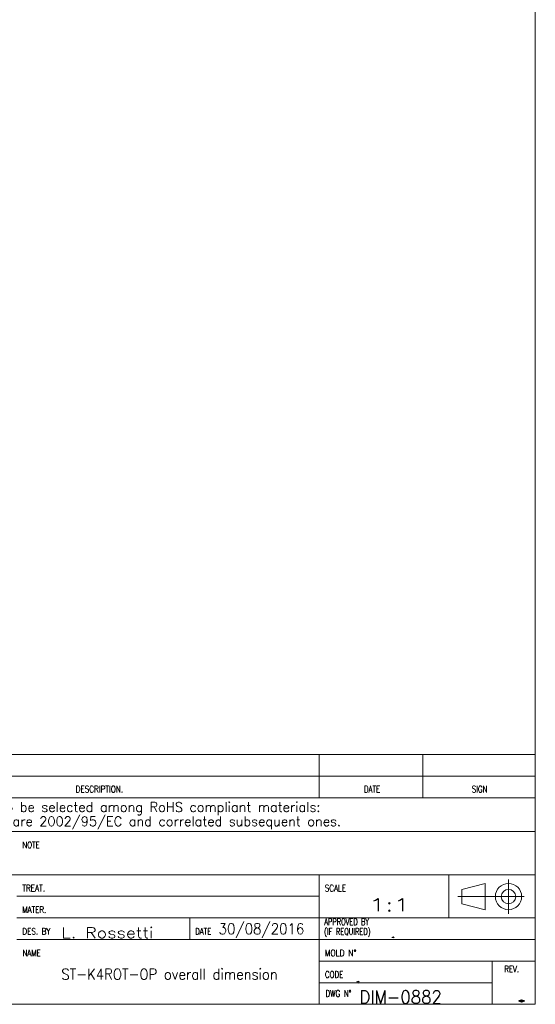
# Model space of a CAD drawing. Header units: millimetres. Extents: x 4 to 589, y 5 to 415.
# Tile 22 of 23: x 470 to 589, y 5 to 233. Entities that reach past the tile are written whole.
import ezdxf

# ---------------------------------------------------------------- set-up
doc = ezdxf.new("R2010")
doc.units = ezdxf.units.MM
doc.layers.add('1', color=7, linetype='Continuous')
doc.layers.add('256', color=7, linetype='Continuous')
doc.styles.add('blockfont', font='simplex.shx')
doc.styles.add('ideas_simplex', font='simplex.shx')

# ---------------------------------------------------------------- blocks, each defined once
blk = doc.blocks.new('TabularNote1')
at = {"layer": '1', "color": 172, "linetype": 'Continuous', "lineweight": 18}
for p, q in [((399.000014, 62.794269), (407.000014, 62.794269)), ((399.000014, 62.794269), (399.000014, 57.794269)), ((407.000014, 62.794269), (407.000014, 57.794269)), ((407.000014, 62.794269), (415.000014, 62.794269)), ((415.000014, 62.794269), (415.000014, 57.794269)), ((415.000014, 62.794269), (439.000014, 62.794269)), ((439.000014, 62.794269), (439.000014, 57.794269)), ((439.000014, 62.794269), (539.000014, 62.794269)), ((539.000014, 62.794269), (539.000014, 57.794269)), ((539.000014, 62.794269), (563.000014, 62.794269)), ((563.000014, 62.794269), (563.000014, 57.794269)), ((563.000014, 62.794269), (589.000014, 62.794269)), ((589.000014, 62.794269), (589.000014, 57.794269)), ((399.000014, 57.794269), (407.000014, 57.794269)), ((407.000014, 57.794269), (415.000014, 57.794269)), ((415.000014, 57.794269), (439.000014, 57.794269)), ((439.000014, 57.794269), (539.000014, 57.794269)), ((539.000014, 57.794269), (563.000014, 57.794269)), ((563.000014, 57.794269), (589.000014, 57.794269))]:
    blk.add_line(p, q, dxfattribs=at)

msp = doc.modelspace()

# ---------------------------------------------------------------- linework, layer by layer
at = {"layer": '256', "color": 3, "linetype": 'Continuous', "lineweight": 18}
for p, q in [((589, 415), (589, 5)), ((399, 52.794), (589, 52.794)), ((439, 45), (539, 45)), ((539, 45), (563, 45)), ((563, 45), (589, 45)), ((469, 20), (589, 20)), ((539, 20), (539, 5)), ((15, 5), (589, 5))]:
    msp.add_line(p, q, dxfattribs=at)
at = {"layer": '256', "color": 4, "linetype": 'Continuous', "lineweight": 18}
for p, q in [((539, 59.794), (539, 52.794)), ((563, 59.794), (563, 52.794)), ((399, 57.794), (589, 57.794)), ((399, 35), (589, 35)), ((539, 20), (539, 35)), ((569, 35), (569, 25)), ((571.959, 31.611), (577.366, 32.975)), ((577.366, 26.902), (577.366, 32.975)), ((582.799, 33.885), (582.799, 25.976)), ((469, 30), (539, 30)), ((571.098, 29.939), (586.387, 29.939)), ((571.959, 28.267), (571.959, 31.611)), ((571.959, 28.267), (577.366, 26.902)), ((469, 25), (589, 25)), ((509, 20), (509, 25)), ((539, 15), (589, 15)), ((579, 15), (579, 5)), ((539, 10), (579, 10))]:
    msp.add_line(p, q, dxfattribs=at)
for radius in [3.037, 1.672]:
    msp.add_circle((582.799, 29.939), radius, dxfattribs=at)

# ---------------------------------------------------------------- block references
at = {"layer": '1', "color": 172, "linetype": 'Continuous', "lineweight": 18}
msp.add_blockref('TabularNote1', (0, 0), dxfattribs=at)

# ---------------------------------------------------------------- texts
at = {"layer": '1', "color": 7, "linetype": 'Continuous', "lineweight": 18, "char_height": 2.5, "attachment_point": 7, "line_spacing_factor": 1.204819, "style": 'ideas_simplex'}
for s, insert in [('\\W1.1902;L. Rossetti', (479.32, 20.315)), ('\\W0.9076;30/08/2016', (515.696, 20.395)), ('\\W2.6797;.', (554.633, 20.38))]:
    msp.add_mtext(s, dxfattribs=dict(at, insert=insert))
at = {"layer": '1', "color": 87, "linetype": 'Continuous', "lineweight": 18, "insert": (550.521, 26.523), "char_height": 3, "attachment_point": 7, "line_spacing_factor": 1.204819, "style": 'ideas_simplex'}
msp.add_mtext('\\W1.4646;1:1', dxfattribs=at)
at = {"layer": '256', "color": 1, "linetype": 'Continuous', "lineweight": 13, "line_spacing_factor": 0.903614, "style": 'blockfont'}
for insert, char_height, attachment_point in [((489.88, 58.183), 2, 8), ((551.071, 58.215), 2, 8), ((575.862, 58.36), 2, 8), ((478.732, 40.286), 2.3, 7), ((478.732, 36.836), 2.3, 7), ((480.182, 30.282), 2.3, 7), ((480.762, 25.788), 2.3, 7), ((557.294, 26.544), 4, 8), ((517.296, 20.714), 2.3, 7), ((551.801, 20.714), 2.3, 7), ((480.182, 20.424), 2.3, 7), ((479.557, 14.496), 2.7, 7), ((552.091, 15.785), 2.3, 7), ((479.557, 10.446), 2.7, 7), ((552.526, 10.71), 2.3, 7), ((479.557, 6.396), 2.7, 7), ((552.816, 5.781), 2.3, 7), ((583.828, 6.699), 3.5, 8)]:
    msp.add_mtext('\\W0.9844; ', dxfattribs=dict(at, insert=insert, char_height=char_height, attachment_point=attachment_point))
at = {"layer": '256', "color": 4, "linetype": 'Continuous', "lineweight": 13, "char_height": 1.5, "line_spacing_factor": 0.903614, "style": 'blockfont'}
for s, insert, attachment_point in [('\\W0.8163;DESCRIPTION.', (488.096, 54.058), 8), ('\\W0.7839;DATE', (551.226, 54.058), 8), ('\\W0.7885;SIGN', (576.103, 54.058), 8), ('\\W0.7884;NOTE', (470.291, 41.141), 7), ('\\W0.8203;TREAT.', (470.255, 31.141), 7), ('\\W0.8044;SCALE', (540.287, 31.141), 7), ('\\W0.7982;MATER.', (470.266, 26.141), 7), ('\\W0.6756;APPROVED BY\\P(IF REQUIRED)', (540.127, 20.589), 7), ('\\W0.8063;DES. BY', (470.283, 21.141), 7), ('\\W0.7839;DATE', (510.274, 21.141), 7), ('\\W0.7899;NAME', (470.306, 16.141), 7), ('\\W0.8477;MOLD N%%d', (540.283, 16.141), 7), ('\\W0.7742;REV.', (581.859, 12.424), 7), ('\\W0.8021;CODE', (540.309, 11.141), 7), ('\\W0.8059;DWG N%%d', (540.428, 6.749), 7)]:
    msp.add_mtext(s, dxfattribs=dict(at, insert=insert, attachment_point=attachment_point))
at = {"layer": '256', "color": 3, "linetype": 'Continuous', "lineweight": 13, "char_height": 2.2, "attachment_point": 8, "line_spacing_factor": 0.903614, "style": 'blockfont'}
for s, insert in [('\\W0.9988;All materials employed have to be selected among RoHS compliant materials:', (480.548, 48.818)), ('\\W0.9983;the EC directives to be referred to are 2002/95/EC and correlated subsequent ones.', (479.132, 45.518))]:
    msp.add_mtext(s, dxfattribs=dict(at, insert=insert))
at = {"layer": '256', "color": 7, "linetype": 'Continuous', "lineweight": 18, "line_spacing_factor": 1.204819, "style": 'ideas_simplex'}
for s, insert, char_height, attachment_point in [('\\W0.7656; ', (476.731, 30.302), 2.5, 7), ('\\W0.6563; ', (476.742, 25.366), 2.5, 7), ('\\W1.0000;', (548.534, 15.25), 2.5, 7), ('\\W0.8972;ST-K4ROT-OP overall dimension', (504.338, 10.719), 2.5, 8), ('\\W2.6797;.', (546.266, 9.985), 3, 7), ('\\W0.9339;DIM-0882', (548.283, 5.186), 3, 7), ('\\W3.5000;.', (582.84, 5.587), 4, 7)]:
    msp.add_mtext(s, dxfattribs=dict(at, insert=insert, char_height=char_height, attachment_point=attachment_point))

doc.saveas('drawing.dxf')
